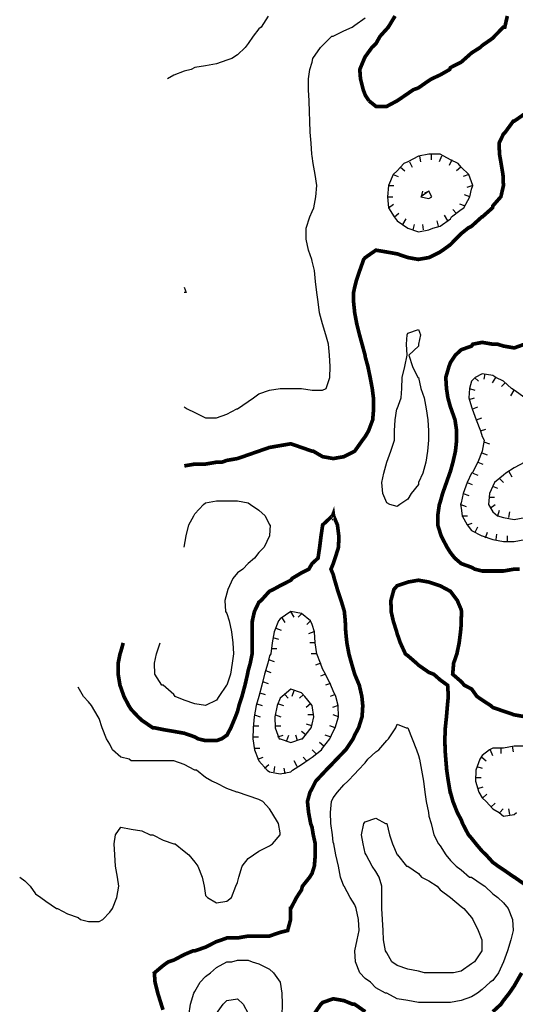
# Model space of a CAD drawing. Extents: x 628896 to 629881, y 4519193 to 4520125.
# Tile 4 of 13: x 628968 to 629102, y 4519536 to 4519803. Entities that reach past the tile are written whole.
import ezdxf

# ---------------------------------------------------------------- set-up
doc = ezdxf.new("R2010")
doc.units = 0

msp = doc.modelspace()

# ---------------------------------------------------------------- linework, layer by layer
at = {"layer": 'GSLAYER', "linetype": 'CONTINUOUS', "flags": 128}
for points in [[(629034.9375, 4519804), (629033.125, 4519801), (629032.4375, 4519800.5), (629030.875, 4519798.5), (629029.5625, 4519796.5), (629028.75, 4519795.5), (629026.6875, 4519793.5), (629025.125, 4519792.5), (629023.8125, 4519792), (629020.9375, 4519791), (629018, 4519790.5), (629015.125, 4519790), (629014.125, 4519789.5), (629012.25, 4519789), (629009.4375, 4519788), (629007.6875, 4519787)], [(629026.5, 4519697.5), (629026.6875, 4519697.5), (629029.5625, 4519699.5), (629031, 4519700.5), (629032.4375, 4519701.5), (629035.3125, 4519702.5), (629038.1875, 4519703), (629041.125, 4519703), (629044, 4519703), (629046.875, 4519702.5), (629049.75, 4519702.5), (629050.6875, 4519703), (629051.6875, 4519706), (629051.8125, 4519709), (629051.625, 4519712), (629051.3125, 4519715), (629050.625, 4519717.5), (629049.75, 4519720.5), (629048.9375, 4519723.5), (629048.5, 4519726.5), (629048.1875, 4519729), (629047.8125, 4519732), (629047.5, 4519735), (629046.875, 4519737.5), (629046.8125, 4519738), (629045.9375, 4519740.5), (629045.25, 4519743.5), (629045.25, 4519746.5), (629046.25, 4519749.5), (629046.875, 4519751), (629047.3125, 4519752), (629047.9375, 4519755), (629048.1875, 4519758), (629047.75, 4519761), (629047.1875, 4519764), (629046.875, 4519766), (629046.8125, 4519766.5), (629046.625, 4519769.5), (629046.375, 4519772.5), (629046.25, 4519775.5), (629046.1875, 4519778), (629046.125, 4519781), (629045.9375, 4519784), (629045.9375, 4519787), (629046.25, 4519789.5), (629046.875, 4519791.5), (629047.125, 4519792.5), (629049.125, 4519795.5), (629049.75, 4519796), (629052.25, 4519798.5), (629052.625, 4519798.5), (629055.5, 4519800), (629057.75, 4519801), (629058.4375, 4519801.5), (629061.3125, 4519803.5)], [(629079.625, 4519746.5), (629081.5625, 4519747), (629084.375, 4519749), (629084.6875, 4519749.5), (629087.3125, 4519751.5), (629088, 4519752), (629089.625, 4519755), (629090.125, 4519757), (629090.4375, 4519758), (629090.125, 4519759), (629089.375, 4519761), (629087.3125, 4519763), (629086.4375, 4519764), (629084.375, 4519765), (629081.5625, 4519766.5), (629078.5625, 4519766.5), (629075.6875, 4519766), (629072.875, 4519764.5), (629071.75, 4519764), (629069.9375, 4519762), (629068.875, 4519761), (629067.5625, 4519758), (629067.3125, 4519755), (629067.5625, 4519752), (629069.125, 4519749.5), (629069.9375, 4519748.5), (629072.875, 4519746.5), (629072.875, 4519746.5), (629075.6875, 4519745.5), (629078.5625, 4519746), (629079.625, 4519746.5)], [(629076, 4519766), (629076.25, 4519764.5)], [(629079.125, 4519766.5), (629079.125, 4519765)], [(629082, 4519766), (629081.375, 4519764.5)], [(629070.875, 4519763), (629072, 4519762)], [(629073.3125, 4519764.5), (629074, 4519763)], [(629084.75, 4519765), (629084.0625, 4519763.5)], [(629087.1875, 4519763), (629086.0625, 4519762)], [(629068.875, 4519761), (629070.1875, 4519760.5)], [(629089.375, 4519761), (629087.875, 4519760.5)], [(629067.5625, 4519758), (629069.0625, 4519758)], [(629090.4375, 4519758), (629088.875, 4519757.5)], [(629067.3125, 4519755), (629068.75, 4519755)], [(629079.375, 4519755), (629078.5625, 4519756.5), (629076.375, 4519755), (629078.5625, 4519754.5), (629079.375, 4519755)], [(629076.5625, 4519755), (629076.875, 4519756.5)], [(629078.625, 4519756.5), (629077.3125, 4519756)], [(629089.6875, 4519755), (629088.1875, 4519755.5)], [(629067.625, 4519752), (629068.9375, 4519753)], [(629088.1875, 4519752.5), (629086.9375, 4519753)], [(629069.25, 4519749.5), (629070.4375, 4519750.5)], [(629083.6875, 4519748.5), (629082.8125, 4519750)], [(629085.9375, 4519750.5), (629085, 4519751.5)], [(629071.5, 4519747.5), (629072.375, 4519749)], [(629074.25, 4519746), (629074.6875, 4519747.5)], [(629077.125, 4519746), (629076.875, 4519747.5)], [(629081.125, 4519747), (629080.75, 4519748.5)], [(629012.25, 4519730.5), (629012.75, 4519729), (629012.25, 4519729)], [(629068, 4519671.5), (629067.125, 4519672), (629066.0625, 4519674.5), (629065.8125, 4519677.5), (629066.3125, 4519680), (629067.125, 4519683), (629067.125, 4519683), (629068.25, 4519686), (629069.1875, 4519689), (629069.25, 4519691.5), (629069.375, 4519694.5), (629069.875, 4519697.5), (629069.9375, 4519697.5), (629071, 4519700.5), (629071.1875, 4519703), (629071.3125, 4519706), (629072, 4519709), (629072.6875, 4519712), (629072.5, 4519715), (629072.6875, 4519717.5), (629072.875, 4519718), (629075.6875, 4519719), (629076.25, 4519717.5), (629075.6875, 4519715), (629075.6875, 4519714.5), (629073.125, 4519712), (629074.125, 4519709), (629075.5625, 4519706), (629075.6875, 4519706), (629076.375, 4519703), (629077.25, 4519700.5), (629077.8125, 4519697.5), (629078.25, 4519694.5), (629078.4375, 4519691.5), (629078.4375, 4519689), (629078.125, 4519686), (629077.75, 4519683), (629076.875, 4519680), (629075.75, 4519677.5), (629075.6875, 4519677), (629073.75, 4519674.5), (629072.875, 4519673), (629070.6875, 4519671.5), (629069.9375, 4519671), (629068, 4519671.5)], [(629104.5625, 4519700.5), (629101.6875, 4519702.5), (629100.9375, 4519703), (629098.75, 4519705), (629096.6875, 4519706), (629095.875, 4519706.5), (629093, 4519707), (629091.125, 4519706), (629090.125, 4519705), (629089.5625, 4519703), (629089.375, 4519700.5), (629090.125, 4519698), (629090.3125, 4519697.5), (629091.375, 4519694.5), (629092.5, 4519691.5), (629093, 4519690), (629093.5625, 4519689), (629093, 4519686), (629091.8125, 4519683), (629090.25, 4519680), (629090.125, 4519680), (629088.9375, 4519677.5), (629087.8125, 4519674.5), (629087.3125, 4519672), (629087.125, 4519671.5), (629087.3125, 4519670.5), (629087.5625, 4519668.5), (629088.9375, 4519666), (629090.125, 4519664.5), (629092.9375, 4519663), (629093, 4519663), (629095.875, 4519662), (629098.75, 4519661.5), (629101.6875, 4519661.5), (629104.5625, 4519662)], [(629093.6875, 4519707), (629093.4375, 4519705.5)], [(629090.9375, 4519706), (629092, 4519705)], [(629096.5625, 4519706), (629095.6875, 4519704.5)], [(629099.1875, 4519704.5), (629098.25, 4519703.5)], [(629089.5625, 4519703), (629091, 4519702.5)], [(629101.5625, 4519702.5), (629100.6875, 4519701)], [(629089.4375, 4519700), (629090.9375, 4519700.5)], [(629012.25, 4519698), (629013, 4519697.5), (629015.125, 4519696.5), (629018, 4519695), (629020.9375, 4519695), (629023.8125, 4519696), (629026.5, 4519697.5)], [(629090.4375, 4519697.5), (629091.8125, 4519698)], [(629091.4375, 4519694.5), (629092.875, 4519695)], [(629092.5, 4519691.5), (629093.9375, 4519692)], [(629093.4375, 4519688.5), (629094.9375, 4519688)], [(629092.875, 4519685.5), (629094.3125, 4519685)], [(629091.8125, 4519683), (629093.125, 4519682.5)], [(629104.5625, 4519683), (629101.6875, 4519681.5), (629099.4375, 4519680), (629098.75, 4519679.5), (629096.375, 4519677.5), (629095.875, 4519676.5), (629094.9375, 4519674.5), (629094.6875, 4519671.5), (629095.875, 4519669.5), (629097.1875, 4519668.5), (629098.75, 4519668), (629101.6875, 4519667.5), (629104.5625, 4519668)], [(629090.4375, 4519680), (629091.8125, 4519679.5)], [(629100.1875, 4519680.5), (629101.0625, 4519679)], [(629088.9375, 4519677.5), (629090.3125, 4519677)], [(629097.75, 4519678.5), (629098.75, 4519677.5)], [(629095.8125, 4519676.5), (629097.1875, 4519676)], [(629012.25, 4519660), (629012.75, 4519663), (629013.5, 4519666), (629014.8125, 4519668.5), (629015.125, 4519669), (629017.4375, 4519671.5), (629018, 4519672), (629020.9375, 4519672.5), (629023.8125, 4519672.5), (629026.6875, 4519672.5), (629029.5625, 4519672), (629030.1875, 4519671.5), (629032.4375, 4519670), (629034.125, 4519668.5), (629035.3125, 4519666), (629035.5, 4519666), (629035.375, 4519663), (629035.3125, 4519663), (629033.9375, 4519660), (629032.4375, 4519658.5), (629031.3125, 4519657), (629029.5625, 4519655.5), (629028.125, 4519654), (629026.6875, 4519653), (629025.4375, 4519651.5), (629024, 4519648.5), (629023.8125, 4519647.5), (629023.25, 4519645.5), (629023.375, 4519642.5), (629023.8125, 4519642), (629024.375, 4519640), (629025.0625, 4519637), (629025.4375, 4519634), (629025.5625, 4519631), (629025.25, 4519628.5), (629024.75, 4519625.5), (629023.8125, 4519622.5), (629023.6875, 4519622.5), (629021.625, 4519619.5), (629020.9375, 4519618.5), (629018, 4519617), (629015.125, 4519617.5), (629012.25, 4519618.5), (629009.8125, 4519619.5), (629009.4375, 4519620), (629006.5, 4519622.5), (629006.1875, 4519622.5), (629004.25, 4519625.5), (629004.125, 4519628.5), (629004.75, 4519631), (629005.6875, 4519634)], [(629087.875, 4519674.5), (629089.375, 4519674)], [(629094.9375, 4519673.5), (629096.375, 4519673.5)], [(629087.1875, 4519671.5), (629088.6875, 4519671)], [(629095.1875, 4519670.5), (629096.5, 4519671.5)], [(629097.25, 4519668.5), (629097.6875, 4519670)], [(629100.1875, 4519668), (629100.5, 4519669.5)], [(629087.5, 4519668.5), (629089, 4519668.5)], [(629088.9375, 4519666), (629090.25, 4519666.5)], [(629091.125, 4519664), (629091.8125, 4519665.5)], [(629093.875, 4519662.5), (629094.4375, 4519664)], [(629096.75, 4519662), (629097, 4519663.5)], [(629099.8125, 4519661.5), (629099.8125, 4519663)], [(629041.5625, 4519599.5), (629044, 4519601), (629046.125, 4519602.5), (629046.875, 4519603), (629049.4375, 4519605), (629049.75, 4519605.5), (629051.6875, 4519608), (629052.625, 4519610), (629053.125, 4519611), (629054, 4519614), (629053.9375, 4519617), (629053.3125, 4519619.5), (629052.625, 4519621), (629052, 4519622.5), (629050.5, 4519625.5), (629049.75, 4519627), (629049.1875, 4519628.5), (629048.1875, 4519631), (629047.75, 4519634), (629047.5, 4519637), (629046.875, 4519639), (629046.4375, 4519640), (629044, 4519642), (629041.125, 4519642.5), (629038.1875, 4519640.5), (629037.8125, 4519640), (629036.5625, 4519637), (629036.0625, 4519634), (629035.6875, 4519631), (629035.3125, 4519630.5), (629034.875, 4519628.5), (629034, 4519625.5), (629033.25, 4519622.5), (629032.4375, 4519619.5), (629031.75, 4519617), (629031.1875, 4519614), (629030.875, 4519611), (629030.8125, 4519608), (629031.25, 4519605), (629032.25, 4519602.5), (629032.4375, 4519602), (629034.6875, 4519599.5), (629035.3125, 4519599), (629038.1875, 4519598.5), (629041.125, 4519599), (629041.5625, 4519599.5)], [(629041.0625, 4519642.5), (629041.9375, 4519641)], [(629038.625, 4519641), (629039.5, 4519639.5)], [(629044.0625, 4519642), (629043.125, 4519641)], [(629046.4375, 4519640), (629045.5, 4519639)], [(629037.0625, 4519638), (629038.5, 4519637.5)], [(629036.25, 4519635.5), (629037.75, 4519635)], [(629047.375, 4519637), (629045.9375, 4519636.5)], [(629035.8125, 4519632.5), (629037.3125, 4519632.5)], [(629047.75, 4519634), (629046.25, 4519634)], [(629035.0625, 4519629.5), (629036.5625, 4519629)], [(629048.1875, 4519631), (629046.625, 4519631)], [(629034.25, 4519626.5), (629035.6875, 4519626)], [(629049.25, 4519628.5), (629047.8125, 4519628)], [(629050.5, 4519625.5), (629049.125, 4519625)], [(628990.1875, 4519559), (628992.0625, 4519561), (628992.75, 4519562), (628993.9375, 4519565), (628994.5, 4519568), (628994.125, 4519570.5), (628993.625, 4519573.5), (628993.4375, 4519576.5), (628993.25, 4519579.5), (628993.625, 4519582), (628995, 4519584), (628997.8125, 4519583.5), (629000.75, 4519583), (629003, 4519582), (629003.6875, 4519582), (629006.5, 4519580.5), (629009.4375, 4519579.5), (629009.8125, 4519579.5), (629012.25, 4519577.5), (629013.5, 4519576.5), (629015.125, 4519574.5), (629015.9375, 4519573.5), (629017.0625, 4519570.5), (629017.625, 4519568), (629018, 4519565.5), (629018.5625, 4519565), (629020.9375, 4519563.5), (629023.8125, 4519564), (629025.0625, 4519565), (629026.25, 4519568), (629026.6875, 4519569), (629027, 4519570.5), (629027.9375, 4519573.5), (629029.5625, 4519575.5), (629031, 4519576.5), (629032.4375, 4519577.5), (629035.3125, 4519579), (629036.1875, 4519579.5), (629038.1875, 4519582), (629038.25, 4519582), (629038.1875, 4519582.5), (629037.8125, 4519585), (629035.9375, 4519588), (629035.3125, 4519589), (629033.5625, 4519591), (629032.4375, 4519591.5), (629029.5625, 4519592.5), (629026.6875, 4519593.5), (629026.5, 4519593.5), (629023.8125, 4519594.5), (629020.9375, 4519596), (629019.6875, 4519596.5), (629018, 4519597.5), (629015.5625, 4519599.5), (629015.125, 4519599.5), (629012.25, 4519601), (629009.4375, 4519602), (629006.5, 4519602), (629003.6875, 4519602), (629000.75, 4519602), (628997.8125, 4519602), (628997.3125, 4519602.5), (628995, 4519603), (628992.8125, 4519605), (628992.0625, 4519606.5), (628991.1875, 4519608), (628990, 4519611), (628989.1875, 4519613.5), (628988.9375, 4519614), (628987.0625, 4519617), (628986.3125, 4519618), (628984.9375, 4519619.5), (628983.4375, 4519622)], [(629033.4375, 4519623.5), (629034.9375, 4519623)], [(629044.25, 4519608), (629046.625, 4519611), (629046.875, 4519612), (629047.375, 4519614), (629046.9375, 4519617), (629046.875, 4519617), (629044.9375, 4519619.5), (629044, 4519620.5), (629041.125, 4519621.5), (629038.8125, 4519619.5), (629038.1875, 4519619), (629037.4375, 4519617), (629036.8125, 4519614), (629036.875, 4519611), (629037.9375, 4519608), (629038.1875, 4519608), (629041.125, 4519607), (629044, 4519608), (629044.25, 4519608)], [(629051.875, 4519623), (629050.5, 4519622.5)], [(629032.6875, 4519620.5), (629034.1875, 4519620)], [(629039.5, 4519620), (629040.4375, 4519619)], [(629041.9375, 4519621), (629041.375, 4519619.5)], [(629044.5625, 4519620), (629043.5, 4519619)], [(629053.125, 4519620), (629051.75, 4519619.5)], [(629031.875, 4519617.5), (629033.375, 4519617)], [(629037.75, 4519617.5), (629039.125, 4519617)], [(629046.4375, 4519617.5), (629045.25, 4519616.5)], [(629053.9375, 4519617), (629052.4375, 4519616.5)], [(629031.3125, 4519614.5), (629032.8125, 4519614)], [(629036.9375, 4519614.5), (629038.4375, 4519614)], [(629047.3125, 4519614.5), (629045.75, 4519614.5)], [(629054, 4519614), (629052.5625, 4519614.5)], [(629030.9375, 4519611.5), (629032.4375, 4519611.5)], [(629036.875, 4519611.5), (629038.375, 4519611.5)], [(629046.8125, 4519611.5), (629045.375, 4519612)], [(629053.125, 4519611), (629051.6875, 4519611.5)], [(629066.8125, 4519539), (629064.1875, 4519540.5), (629062.6875, 4519542), (629061.3125, 4519543), (629059.8125, 4519544.5), (629058.625, 4519547.5), (629058.4375, 4519550.5), (629059.0625, 4519553.5), (629059.6875, 4519556), (629059.5, 4519559), (629058.875, 4519562), (629058.4375, 4519563), (629057.25, 4519565), (629055.5625, 4519568), (629055.5, 4519568), (629054.625, 4519570.5), (629054, 4519573.5), (629053.3125, 4519576.5), (629052.75, 4519579.5), (629052.625, 4519580), (629052.375, 4519582), (629052, 4519585), (629051.875, 4519588), (629052.1875, 4519591), (629052.625, 4519592), (629053.8125, 4519593.5), (629055.5, 4519595.5), (629056.5625, 4519596.5), (629058.4375, 4519598.5), (629059.375, 4519599.5), (629061.3125, 4519601.5), (629062, 4519602.5), (629064.1875, 4519604.5), (629064.9375, 4519605), (629067.125, 4519607.5), (629067.5625, 4519608), (629069.5625, 4519611), (629069.9375, 4519612), (629072.375, 4519611), (629072.875, 4519611), (629074, 4519608), (629075.1875, 4519605), (629075.6875, 4519603.5), (629076, 4519602.5), (629076.5625, 4519599.5), (629077.0625, 4519596.5), (629077.4375, 4519593.5), (629077.8125, 4519591), (629078.4375, 4519588), (629078.5625, 4519587), (629079.125, 4519585), (629079.875, 4519582), (629081.125, 4519579.5), (629081.5625, 4519579), (629083.125, 4519576.5), (629084.375, 4519575), (629085.9375, 4519573.5), (629087.3125, 4519572.5), (629089.5625, 4519570.5), (629090.125, 4519570.5), (629093, 4519568.5), (629093.75, 4519568), (629095.875, 4519566), (629097.25, 4519565), (629098.75, 4519563.5), (629100, 4519562), (629101.1875, 4519559), (629101.375, 4519556), (629100.75, 4519553.5), (629099.8125, 4519550.5), (629098.75, 4519547.5), (629097.375, 4519544.5), (629095.875, 4519542.5), (629095.125, 4519542), (629093, 4519540), (629091.6875, 4519539), (629090.125, 4519538), (629087.3125, 4519537), (629084.375, 4519536.5), (629081.5625, 4519536.5), (629078.5625, 4519536.5), (629075.6875, 4519536.5), (629072.875, 4519537), (629069.9375, 4519537.5), (629067.125, 4519539), (629066.8125, 4519539)], [(629030.8125, 4519608.5), (629032.375, 4519608.5)], [(629037.625, 4519608.5), (629039.0625, 4519609)], [(629040.0625, 4519607.5), (629040.5625, 4519609)], [(629042.9375, 4519607.5), (629042.4375, 4519609)], [(629045.25, 4519609), (629044, 4519610)], [(629051.8125, 4519608.5), (629050.4375, 4519609)], [(629031.1875, 4519605.5), (629032.6875, 4519605.5)], [(629050.0625, 4519606), (629048.875, 4519607)], [(629104.5625, 4519606), (629101.6875, 4519606), (629098.75, 4519605.5), (629095.875, 4519605.5), (629094.9375, 4519605), (629093, 4519603.5), (629092.3125, 4519602.5), (629091.25, 4519599.5), (629091.1875, 4519596.5), (629092.125, 4519593.5), (629093, 4519592), (629094.0625, 4519591), (629095.875, 4519589), (629097.5625, 4519588), (629098.75, 4519587), (629101.6875, 4519587.5), (629102.25, 4519588)], [(629098.0625, 4519605.5), (629098.0625, 4519604)], [(629101.125, 4519606), (629101.375, 4519604.5)], [(629032.1875, 4519602.5), (629033.625, 4519603)], [(629045.375, 4519602), (629044.5, 4519603)], [(629047.875, 4519604), (629046.9375, 4519605)], [(629092.875, 4519603), (629094.0625, 4519602)], [(629095.125, 4519605), (629095.8125, 4519603.5)], [(629034, 4519600), (629035.125, 4519601)], [(629036.5625, 4519599), (629036.8125, 4519600.5)], [(629039.5625, 4519598.5), (629039.3125, 4519600)], [(629042.875, 4519600.5), (629042.0625, 4519602)], [(629091.5625, 4519600.5), (629093, 4519600)], [(629091.1875, 4519597.5), (629092.6875, 4519597.5)], [(629091.8125, 4519594.5), (629093.25, 4519595)], [(629093.1875, 4519592), (629094.25, 4519593)], [(629095.3125, 4519589.5), (629096.5, 4519590.5)], [(629077.375, 4519544.5), (629075.6875, 4519545), (629072.875, 4519545.5), (629069.9375, 4519546.5), (629068.5, 4519547.5), (629067.125, 4519550), (629066.75, 4519550.5), (629066.25, 4519553.5), (629066.1875, 4519556), (629065.9375, 4519559), (629065.8125, 4519562), (629065.8125, 4519565), (629065.8125, 4519568), (629065.0625, 4519570.5), (629064.1875, 4519572), (629063.125, 4519573.5), (629061.5625, 4519576.5), (629061.3125, 4519577), (629060.75, 4519579.5), (629060.3125, 4519582), (629060.875, 4519585), (629061.3125, 4519585.5), (629064.1875, 4519586.5), (629066.8125, 4519585), (629067.125, 4519585), (629067.875, 4519582), (629068.6875, 4519579.5), (629069.9375, 4519576.5), (629070.0625, 4519576.5), (629072.4375, 4519573.5), (629072.875, 4519573.5), (629075.6875, 4519571.5), (629076.5625, 4519570.5), (629078.5625, 4519569.5), (629080.75, 4519568), (629081.5625, 4519567), (629084.375, 4519565), (629087.3125, 4519562.5), (629088.0625, 4519562), (629090.125, 4519559.5), (629090.4375, 4519559), (629091.875, 4519556), (629092.9375, 4519553.5), (629092.875, 4519550.5), (629090.9375, 4519547.5), (629090.125, 4519547), (629087.3125, 4519545), (629085.1875, 4519544.5), (629084.375, 4519544.5), (629081.5625, 4519544.5), (629078.5625, 4519544.5), (629077.375, 4519544.5)], [(629097.75, 4519588), (629098.6875, 4519589)], [(629100.5, 4519587.5), (629100.25, 4519589)], [(628967.625, 4519570.5), (628969, 4519569.5), (628970.5, 4519568), (628971.875, 4519566), (628973.375, 4519565), (628974.75, 4519564), (628977.625, 4519562), (628977.875, 4519562), (628980.5625, 4519560.5), (628983.4375, 4519559.5), (628984.0625, 4519559), (628986.3125, 4519558.5), (628989.1875, 4519558.5), (628990.1875, 4519559)], [(629013.5, 4519533), (629013.9375, 4519536), (629014.8125, 4519539), (629015.125, 4519539.5), (629016.5625, 4519542), (629018, 4519543.5), (629019.3125, 4519544.5), (629020.9375, 4519546), (629023.8125, 4519547.5), (629025.125, 4519547.5), (629026.6875, 4519548), (629029.5625, 4519548), (629030.625, 4519547.5), (629032.4375, 4519547), (629035.3125, 4519545.5), (629036.4375, 4519544.5), (629038.1875, 4519542), (629038.25, 4519542), (629038.6875, 4519539), (629038.8125, 4519536), (629038.6875, 4519533)], [(629020.9375, 4519533.5), (629022.8125, 4519536), (629023.8125, 4519537), (629026.6875, 4519537.5), (629028.1875, 4519536), (629029.5625, 4519533.5)]]:
    msp.add_lwpolyline(points, dxfattribs=at)
at = {"layer": 'GSLAYER', "linetype": 'CONTINUOUS', "const_width": 1, "flags": 128}
for points in [[(629062.3125, 4519781), (629061.3125, 4519782.5), (629060.75, 4519784), (629060, 4519787), (629059.8125, 4519789.5), (629061.0625, 4519792.5), (629061.3125, 4519793), (629063.125, 4519795.5), (629064.1875, 4519796.5), (629065.3125, 4519798.5), (629067.125, 4519800.5), (629067.5625, 4519801), (629069.375, 4519804)], [(629099.8125, 4519804), (629099.125, 4519801), (629098.75, 4519801), (629096.3125, 4519798.5), (629095.875, 4519798), (629093, 4519796), (629092.5, 4519795.5), (629090.125, 4519794), (629088.4375, 4519792.5), (629087.3125, 4519791.5), (629084.375, 4519790), (629084.1875, 4519789.5), (629081.5625, 4519788), (629079.375, 4519787), (629078.5625, 4519786.5), (629075.6875, 4519784.5), (629074.3125, 4519784), (629072.875, 4519783), (629069.9375, 4519781), (629067.125, 4519779.5), (629064.1875, 4519779.5), (629062.3125, 4519781)], [(629012.25, 4519682), (629015.125, 4519682.5), (629018, 4519682.5), (629020.9375, 4519683), (629022.375, 4519683), (629023.8125, 4519683.5), (629026.6875, 4519684), (629029.5625, 4519685), (629032.4375, 4519686), (629035.3125, 4519687), (629038.1875, 4519687.5), (629041.125, 4519688), (629044, 4519687), (629046.875, 4519686), (629047.1875, 4519686), (629049.75, 4519684.5), (629052.625, 4519684), (629055.5, 4519684.5), (629058.4375, 4519686), (629060.5625, 4519689), (629061.3125, 4519690), (629062.1875, 4519691.5), (629063.3125, 4519694.5), (629063.5625, 4519697.5), (629063.5, 4519700.5), (629063.1875, 4519703), (629062.625, 4519706), (629062, 4519709), (629061.3125, 4519711.5), (629061.25, 4519712), (629060.4375, 4519715), (629059.75, 4519717.5), (629059, 4519720.5), (629058.4375, 4519723.5), (629058.4375, 4519723.5), (629058.125, 4519726.5), (629058.125, 4519729), (629058.4375, 4519730.5), (629058.8125, 4519732), (629059.8125, 4519735), (629060.875, 4519738), (629061.3125, 4519738.5), (629064.1875, 4519740.5), (629067.125, 4519740), (629069.9375, 4519739.5), (629072.875, 4519738.5), (629075.6875, 4519738), (629078.5625, 4519738.5), (629081.5625, 4519740), (629082.3125, 4519740.5), (629084.375, 4519742), (629085.8125, 4519743.5), (629087.3125, 4519745), (629089.1875, 4519746.5), (629090.125, 4519747), (629092.875, 4519749.5), (629093, 4519749.5), (629095.8125, 4519752), (629095.875, 4519752.5), (629098.0625, 4519755), (629098.75, 4519758), (629098.625, 4519761), (629098.125, 4519764), (629097.6875, 4519766.5), (629097.5625, 4519769.5), (629098.75, 4519772), (629099.25, 4519772.5), (629101.4375, 4519775.5), (629101.6875, 4519775.5), (629104.5625, 4519777.5)], [(629104.5, 4519715), (629101.6875, 4519714), (629098.75, 4519714.5), (629097.1875, 4519715), (629095.875, 4519715), (629093, 4519715.5), (629090.4375, 4519715), (629090.125, 4519714.5), (629087.3125, 4519713.5), (629085.6875, 4519712), (629084.375, 4519710), (629084, 4519709), (629083.125, 4519706), (629083.3125, 4519703), (629083.6875, 4519700.5), (629084.375, 4519698), (629084.5625, 4519697.5), (629085.625, 4519694.5), (629086.0625, 4519691.5), (629086.0625, 4519689), (629085.75, 4519686), (629085.0625, 4519683), (629084.375, 4519680.5), (629084.1875, 4519680), (629083.3125, 4519677.5), (629082.25, 4519674.5), (629081.5625, 4519672), (629081.375, 4519671.5), (629080.9375, 4519668.5), (629080.9375, 4519666), (629081.5625, 4519664), (629081.875, 4519663), (629083.4375, 4519660), (629084.375, 4519658.5), (629085.5625, 4519657), (629087.3125, 4519655.5), (629090.125, 4519654.5), (629091, 4519654), (629093, 4519653.5), (629095.875, 4519653.5), (629098.75, 4519653.5), (629101.6875, 4519654), (629103.125, 4519654)], [(629006.5, 4519534.5), (629006, 4519536), (629005.0625, 4519539), (629004.3125, 4519542), (629004.125, 4519544.5), (629006.5, 4519546.5), (629007.875, 4519547.5), (629009.4375, 4519548), (629012.25, 4519549.5), (629014.625, 4519550.5), (629015.125, 4519550.5), (629018, 4519551.5), (629020.9375, 4519553), (629022.4375, 4519553.5), (629023.8125, 4519554), (629026.6875, 4519554), (629029.5625, 4519554.5), (629032.4375, 4519554.5), (629035.3125, 4519554.5), (629038.1875, 4519555.5), (629040.25, 4519556), (629041.0625, 4519559), (629041.0625, 4519562), (629041.125, 4519562), (629042.6875, 4519565), (629044, 4519567), (629044.25, 4519568), (629046.25, 4519570.5), (629046.875, 4519571.5), (629047.5, 4519573.5), (629047.75, 4519576.5), (629047.75, 4519579.5), (629047.1875, 4519582), (629046.875, 4519584), (629046.5, 4519585), (629045.9375, 4519588), (629045.625, 4519591), (629046.3125, 4519593.5), (629046.875, 4519594.5), (629047.875, 4519596.5), (629049.75, 4519598.5), (629050.6875, 4519599.5), (629052.625, 4519601.5), (629053.5625, 4519602.5), (629055.5, 4519604.5), (629056, 4519605), (629058, 4519608), (629058.4375, 4519609), (629059.5, 4519611), (629060.4375, 4519614), (629060.625, 4519617), (629060.375, 4519619.5), (629059.6875, 4519622.5), (629058.4375, 4519625.5), (629057.5625, 4519628.5), (629056.875, 4519631), (629056.3125, 4519634), (629056, 4519637), (629055.875, 4519640), (629055.625, 4519642.5), (629055.5, 4519643), (629054.75, 4519645.5), (629053.75, 4519648.5), (629052.875, 4519651.5), (629052.625, 4519652.5), (629052, 4519654), (629052.625, 4519655.5), (629053.125, 4519657), (629054.0625, 4519660), (629054.125, 4519663), (629053.75, 4519666), (629052.6875, 4519668.5), (629052.625, 4519669), (629052.4375, 4519668.5), (629049.75, 4519666), (629049.75, 4519666), (629049.3125, 4519663), (629048.9375, 4519660), (629048.5, 4519657), (629046.875, 4519655.5), (629046, 4519654), (629044, 4519653), (629041.5, 4519651.5), (629041.125, 4519651), (629038.1875, 4519649.5), (629036.375, 4519648.5), (629035.3125, 4519648), (629033.0625, 4519645.5), (629032.4375, 4519645), (629031.25, 4519642.5), (629030.6875, 4519640), (629030.625, 4519637), (629030.625, 4519634), (629030.625, 4519631), (629030.125, 4519628.5), (629029.5625, 4519626.5), (629029.375, 4519625.5), (629028.6875, 4519622.5), (629027.875, 4519619.5), (629027.0625, 4519617), (629026.6875, 4519615.5), (629026.125, 4519614), (629024.875, 4519611), (629023.8125, 4519609), (629022.375, 4519608), (629020.9375, 4519607.5), (629018, 4519607.5), (629015.9375, 4519608), (629015.125, 4519608.5), (629012.25, 4519609.5), (629009.4375, 4519610), (629006.5, 4519610.5), (629004.0625, 4519611), (629003.6875, 4519611), (629000.75, 4519613), (628999.6875, 4519614), (628997.8125, 4519616), (628997.1875, 4519617), (628995.875, 4519619.5), (628995, 4519622), (628994.8125, 4519622.5), (628994.3125, 4519625.5), (628994.3125, 4519628.5), (628994.8125, 4519631), (628995, 4519631.5), (628995.6875, 4519634)], [(629104.5, 4519614), (629101.6875, 4519614.5), (629098.75, 4519615.5), (629095.875, 4519616.5), (629095.3125, 4519617), (629093, 4519618.5), (629091.5625, 4519619.5), (629090.125, 4519621.5), (629088.1875, 4519622.5), (629087.3125, 4519623.5), (629085, 4519625.5), (629085.25, 4519628.5), (629086.125, 4519631), (629086.75, 4519634), (629087.125, 4519637), (629087.3125, 4519639), (629087.3125, 4519640), (629087.375, 4519642.5), (629087.3125, 4519643), (629086.25, 4519645.5), (629084.375, 4519648), (629083.4375, 4519648.5), (629081.5625, 4519649.5), (629078.5625, 4519650.5), (629075.6875, 4519651), (629072.875, 4519650.5), (629069.9375, 4519649.5), (629069.0625, 4519648.5), (629068.25, 4519645.5), (629068.3125, 4519642.5), (629068.875, 4519640), (629069.8125, 4519637), (629069.9375, 4519636.5), (629070.8125, 4519634), (629072.1875, 4519631), (629072.875, 4519630.5), (629075.1875, 4519628.5), (629075.6875, 4519628), (629078.5625, 4519626), (629079.875, 4519625.5), (629081.5625, 4519624), (629083.625, 4519622.5), (629083.8125, 4519619.5), (629083.5625, 4519617), (629083.3125, 4519614), (629083, 4519611), (629082.875, 4519608), (629082.9375, 4519605), (629083.125, 4519602.5), (629083.375, 4519599.5), (629083.8125, 4519596.5), (629084.3125, 4519593.5), (629084.375, 4519593.5), (629085.0625, 4519591), (629086.25, 4519588), (629087.3125, 4519586), (629087.6875, 4519585), (629089.25, 4519582), (629090.125, 4519581), (629091.3125, 4519579.5), (629093, 4519577.5), (629094.0625, 4519576.5), (629095.875, 4519574.5), (629097.25, 4519573.5), (629098.75, 4519572.5), (629101.625, 4519570.5), (629101.6875, 4519570.5), (629104.5625, 4519568.5)], [(629103.6875, 4519544.5), (629102.25, 4519542), (629101.6875, 4519541), (629100.3125, 4519539), (629098.75, 4519537), (629098.0625, 4519536), (629095.875, 4519534)], [(629061.3125, 4519534), (629058.4375, 4519536), (629057.9375, 4519536), (629055.5, 4519537), (629052.625, 4519537.5), (629049.75, 4519536.5), (629049.25, 4519536), (629047.1875, 4519533)]]:
    msp.add_lwpolyline(points, dxfattribs=at)

doc.saveas('drawing.dxf')
